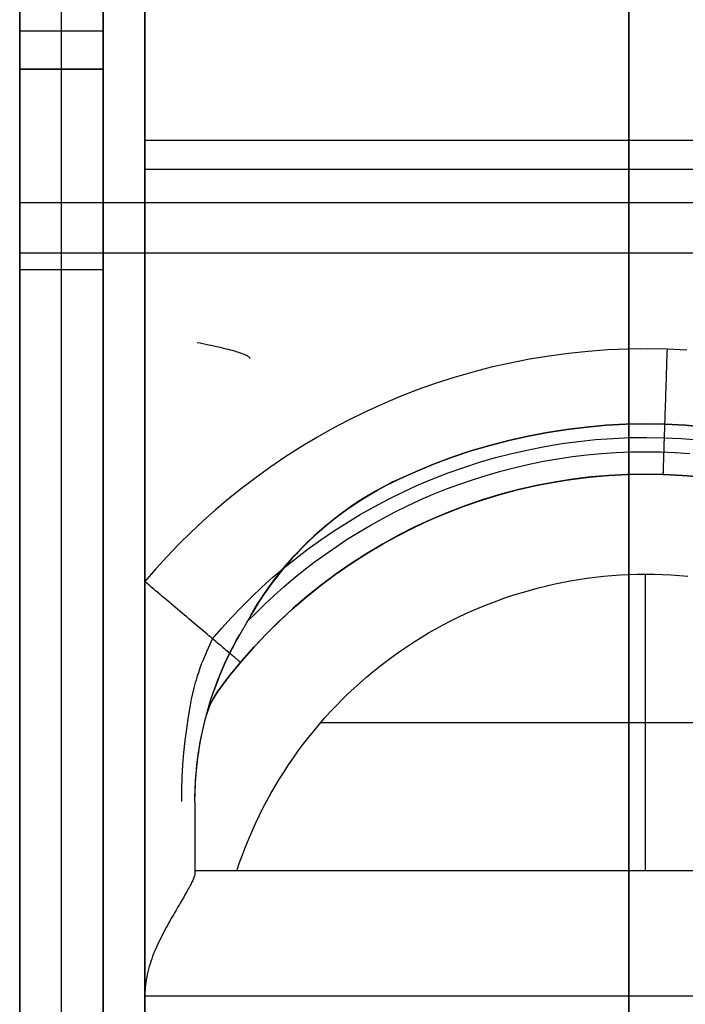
# Model space of a CAD drawing. Header units: millimetres. Extents: x -88 to 88, y -12 to 103.
# Tile 11 of 256: x -69 to -66.98, y 6.47 to 9.47. Entities that reach past the tile are written whole.
import ezdxf

# ---------------------------------------------------------------- set-up
doc = ezdxf.new("R2010")
doc.units = ezdxf.units.MM
doc.layers.add('Default', color=7, linetype='Continuous', true_color=0x000000)

msp = doc.modelspace()

# ---------------------------------------------------------------- linework, layer by layer
at = {"layer": 'Default', "color": 254, "true_color": 0xcad1ee}
for points in [[(-69.0012, 16.3768), (-69.0012, 1.2892)], [(-69.0012, 1.2892), (-69.0012, 16.3768)], [(-69.0012, 1.0352), (-69.0012, 16.3768)], [(-69.0012, 16.3768), (-69.0012, 1.2892)], [(-69.0012, 16.3768), (-69.0012, 1.0692)], [(-68.8742, 1.0692), (-68.8742, 16.3768)], [(-68.7472, 1.2892), (-68.7472, 16.3768)], [(-68.7472, 16.3768), (-68.7472, 1.2892)], [(-68.6202, 7.7565), (-68.6202, 16.3768)], [(-68.6202, 1.6448), (-68.6202, 16.3768)], [(-68.6202, 16.3768), (-68.6202, 1.6448)], [(-67.147, 9.7728), (-67.147, 1.8226)], [(-67.147, 1.8226), (-67.147, 9.7728)], [(-67.147, 9.7728), (-67.147, 1.8226)], [(-68.7472, 9.4314), (-69.0012, 9.4314)], [(-69.0012, 9.3156), (-69.0012, 1.2892)], [(-69.0012, 9.3156), (-68.7472, 9.3156)], [(-68.7472, 9.3156), (-69.0012, 9.3156)], [(-69.0012, 9.3156), (-68.7472, 9.3156)], [(-68.8742, 1.2892), (-68.8742, 9.3156)], [(-68.7472, 9.3156), (-68.7472, 1.2892)], [(-68.6202, 9.0997), (-63.5021, 9.0997)], [(-68.6202, 9.0108), (-63.2862, 9.0108)], [(-69.0012, 8.9103), (-62.3264, 8.9103)], [(-69.0012, 8.7568), (-52.4912, 8.7568)], [(-69.0012, 8.706), (-68.7472, 8.706)], [(-66.971, 8.4607), (-67.0312, 8.4636), (-67.0913, 8.4647), (-67.1514, 8.464), (-67.2113, 8.4614), (-67.2711, 8.4571), (-67.3307, 8.4509), (-67.3903, 8.4429), (-67.4502, 8.433), (-67.509, 8.4215), (-67.566, 8.4086), (-67.6225, 8.394), (-67.6785, 8.3778), (-67.734, 8.36), (-67.7889, 8.3405), (-67.8434, 8.3194), (-67.8973, 8.2967), (-67.9507, 8.2723), (-68.0003, 8.2479), (-68.0492, 8.2222), (-68.0973, 8.1952), (-68.1446, 8.1668), (-68.1911, 8.1372), (-68.2369, 8.1062), (-68.2819, 8.0738), (-68.326, 8.0402), (-68.3659, 8.0082), (-68.4048, 7.9752), (-68.4429, 7.9412), (-68.4801, 7.9062), (-68.5165, 7.8702), (-68.5519, 7.8333), (-68.5865, 7.7954), (-68.6202, 7.7565)], [(-67.8517, 8.0662), (-67.797, 8.091), (-67.7415, 8.1139), (-67.6853, 8.1349), (-67.6283, 8.154), (-67.5707, 8.1711), (-67.5126, 8.1863), (-67.454, 8.1994), (-67.395, 8.2106), (-67.3357, 8.2198), (-67.276, 8.2269), (-67.2162, 8.232), (-67.1562, 8.2351), (-67.0962, 8.2361), (-67.0361, 8.2351), (-66.9762, 8.232), (-66.9163, 8.2269)], [(-66.9163, 8.2269), (-66.9762, 8.232), (-67.0361, 8.2351), (-67.0962, 8.2361), (-67.1562, 8.2351), (-67.2162, 8.232), (-67.276, 8.2269), (-67.3357, 8.2198), (-67.395, 8.2106), (-67.454, 8.1994), (-67.5126, 8.1863), (-67.5707, 8.1711), (-67.6283, 8.154), (-67.6853, 8.1349), (-67.7415, 8.1139), (-67.797, 8.091), (-67.8517, 8.0662)], [(-67.8517, 8.0662), (-67.797, 8.091), (-67.7415, 8.1139), (-67.6853, 8.1349), (-67.6283, 8.154), (-67.5707, 8.1711), (-67.5126, 8.1863), (-67.454, 8.1994), (-67.395, 8.2106), (-67.3357, 8.2198), (-67.276, 8.2269), (-67.2162, 8.232), (-67.1562, 8.2351), (-67.0962, 8.2361), (-67.0361, 8.2351), (-66.9762, 8.232), (-66.9163, 8.2269)], [(-68.4143, 7.5828), (-68.3864, 7.615), (-68.3575, 7.6468), (-68.3274, 7.6783), (-68.2962, 7.7093), (-68.2638, 7.7399), (-68.2303, 7.7699), (-68.1956, 7.7994), (-68.1599, 7.8282), (-68.123, 7.8563), (-68.085, 7.8836), (-68.046, 7.9102), (-68.0059, 7.9359), (-67.9647, 7.9606), (-67.9225, 7.9844), (-67.8793, 8.0072), (-67.8352, 8.0289), (-67.7902, 8.0495), (-67.7443, 8.0689), (-67.6976, 8.087), (-67.65, 8.1039), (-67.6018, 8.1195), (-67.5529, 8.1337), (-67.5033, 8.1466), (-67.4532, 8.1579), (-67.4026, 8.1679), (-67.3516, 8.1763), (-67.3002, 8.1832), (-67.2484, 8.1886), (-67.1965, 8.1924), (-67.1444, 8.1946), (-67.0922, 8.1953), (-67.04, 8.1944), (-66.9878, 8.1919), (-66.9357, 8.1878)], [(-68.3095, 7.6339), (-68.2828, 7.6611), (-68.2553, 7.6879), (-68.2269, 7.7144), (-68.1976, 7.7404), (-68.1675, 7.7659), (-68.1365, 7.791), (-68.1046, 7.8154), (-68.0719, 7.8393), (-68.0384, 7.8626), (-68.0041, 7.8853), (-67.969, 7.9072), (-67.933, 7.9284), (-67.8964, 7.9489), (-67.859, 7.9685), (-67.8209, 7.9873), (-67.7821, 8.0053), (-67.7426, 8.0223), (-67.7025, 8.0384), (-67.6618, 8.0535), (-67.6206, 8.0677), (-67.5788, 8.0808), (-67.5365, 8.0929), (-67.4938, 8.1039), (-67.4507, 8.1138), (-67.4072, 8.1225), (-67.3634, 8.1302), (-67.3193, 8.1367), (-67.2749, 8.142), (-67.2304, 8.1462), (-67.1858, 8.1492), (-67.141, 8.151), (-67.0962, 8.1516), (-67.0514, 8.151), (-67.0066, 8.1492), (-66.9619, 8.1462)], [(-68.3941, 7.4283), (-68.3602, 7.4726), (-68.3247, 7.5158), (-68.2878, 7.5577), (-68.2495, 7.5984), (-68.2097, 7.6376), (-68.1686, 7.6755), (-68.1263, 7.7119), (-68.0827, 7.7468), (-68.0379, 7.7802), (-67.992, 7.812), (-67.945, 7.8423), (-67.897, 7.8708), (-67.848, 7.8977), (-67.7982, 7.9229), (-67.7474, 7.9464), (-67.696, 7.968), (-67.6437, 7.9879), (-67.5909, 8.0059), (-67.5374, 8.0222), (-67.4834, 8.0365), (-67.429, 8.049), (-67.3741, 8.0596), (-67.3189, 8.0682), (-67.2635, 8.075), (-67.2078, 8.0798), (-67.152, 8.0827), (-67.0962, 8.0837), (-67.0403, 8.0827), (-66.9845, 8.0798), (-66.9289, 8.075)], [(-66.9289, 8.075), (-66.9845, 8.0798), (-67.0403, 8.0827), (-67.0962, 8.0837), (-67.152, 8.0827), (-67.2078, 8.0798), (-67.2635, 8.075), (-67.3189, 8.0682), (-67.3741, 8.0596), (-67.429, 8.049), (-67.4834, 8.0365), (-67.5374, 8.0222), (-67.5909, 8.0059), (-67.6437, 7.9879), (-67.696, 7.968), (-67.7474, 7.9464), (-67.7982, 7.9229), (-67.848, 7.8977), (-67.897, 7.8708), (-67.945, 7.8423), (-67.992, 7.812), (-68.0379, 7.7802), (-68.0827, 7.7468), (-68.1263, 7.7119), (-68.1686, 7.6755), (-68.2097, 7.6376), (-68.2495, 7.5984), (-68.2878, 7.5577), (-68.3247, 7.5158), (-68.3602, 7.4726), (-68.3941, 7.4283)], [(-68.329, 7.5108), (-68.2921, 7.553), (-68.2538, 7.5938), (-68.2142, 7.6333), (-68.1731, 7.6715), (-68.1308, 7.7081), (-68.0872, 7.7433), (-68.0425, 7.7769), (-67.9966, 7.809), (-67.9496, 7.8394), (-67.9016, 7.8682), (-67.8526, 7.8953), (-67.8027, 7.9207), (-67.7519, 7.9444), (-67.7004, 7.9662), (-67.6481, 7.9863), (-67.5952, 8.0046), (-67.5417, 8.0209), (-67.4876, 8.0355), (-67.433, 8.0481), (-67.3781, 8.0589), (-67.3228, 8.0677), (-67.2672, 8.0746), (-67.2115, 8.0796), (-67.1556, 8.0826), (-67.0996, 8.0837), (-67.0436, 8.0828), (-66.9877, 8.08), (-66.9319, 8.0753)], [(-68.2968, 7.656), (-68.2792, 7.6853), (-68.2607, 7.7139), (-68.2412, 7.742), (-68.2207, 7.7693), (-68.1994, 7.796), (-68.1772, 7.8219), (-68.1541, 7.8471), (-68.1302, 7.8715), (-68.1055, 7.895), (-68.08, 7.9177), (-68.0538, 7.9396), (-68.0268, 7.9605), (-67.9992, 7.9806), (-67.9709, 7.9997), (-67.942, 8.0178), (-67.9124, 8.0349), (-67.8824, 8.0511), (-67.8517, 8.0662)], [(-68.3401, 6.8772), (-68.3318, 6.9017), (-68.323, 6.9259), (-68.3138, 6.95), (-68.3041, 6.9739), (-68.294, 6.9975), (-68.2833, 7.0209), (-68.2723, 7.0441), (-68.2608, 7.0671), (-68.2488, 7.0898), (-68.2365, 7.1123), (-68.2236, 7.1345), (-68.2104, 7.1564), (-68.1968, 7.1781), (-68.1827, 7.1995), (-68.1682, 7.2206), (-68.1533, 7.2415), (-68.1381, 7.262), (-68.1224, 7.2822), (-68.1063, 7.3021), (-68.0899, 7.3218), (-68.0731, 7.341), (-68.0559, 7.36), (-68.0383, 7.3786), (-68.0204, 7.3969), (-68.0021, 7.4148), (-67.9835, 7.4324), (-67.9645, 7.4496), (-67.9452, 7.4665), (-67.9255, 7.483), (-67.9055, 7.4991), (-67.8852, 7.5148), (-67.8645, 7.5301), (-67.8436, 7.545), (-67.8223, 7.5595), (-67.8008, 7.5735), (-67.779, 7.5871), (-67.757, 7.6003), (-67.7347, 7.613), (-67.7122, 7.6253), (-67.6894, 7.6371), (-67.6664, 7.6484), (-67.6432, 7.6594), (-67.6198, 7.6698), (-67.5962, 7.6798), (-67.5724, 7.6893), (-67.5484, 7.6984), (-67.5243, 7.707), (-67.5, 7.7152), (-67.4755, 7.7228), (-67.4509, 7.73), (-67.4262, 7.7367), (-67.4013, 7.743), (-67.3763, 7.7487), (-67.3513, 7.754), (-67.3261, 7.7588), (-67.3008, 7.763), (-67.2754, 7.7668), (-67.2499, 7.7701), (-67.2244, 7.7729), (-67.1989, 7.7753), (-67.1732, 7.7771), (-67.1476, 7.7784), (-67.1219, 7.7791), (-67.0962, 7.7794), (-67.0705, 7.7792), (-67.0448, 7.7784), (-67.0191, 7.7772), (-66.9935, 7.7754), (-66.9679, 7.7731)], [(-67.0962, 6.8772), (-67.0962, 7.7794)], [(-68.6202, 7.7565), (-68.6202, 7.6544)], [(-68.2968, 7.656), (-68.3317, 7.5956)], [(-68.3941, 7.4283), (-68.3993, 7.421), (-68.4041, 7.4137), (-68.4088, 7.4061), (-68.4131, 7.3984), (-68.4172, 7.3905), (-68.421, 7.3825), (-68.4245, 7.3744), (-68.4278, 7.3661), (-68.4307, 7.3578), (-68.4334, 7.3493), (-68.4357, 7.3408)], [(-68.4678, 7.0876), (-68.4673, 7.1195), (-68.4658, 7.1515), (-68.4632, 7.1834), (-68.4597, 7.2152), (-68.4552, 7.2469), (-68.4497, 7.2784), (-68.4432, 7.3097), (-68.4357, 7.3408)], [(-68.0842, 7.3284), (-66.1078, 7.3284)], [(-68.6202, 7.0876), (-68.6202, 6.4962)], [(-68.4678, 7.0876), (-68.4678, 6.8695)], [(-68.4678, 7.0876), (-68.4678, 6.8772)], [(-65.7246, 6.8772), (-68.4678, 6.8772)], [(-65.7246, 6.8772), (-68.4678, 6.8772)], [(-65.8523, 6.8772), (-68.3401, 6.8772)], [(-68.6202, 6.4454), (-68.6202, 6.4962)], [(-68.6202, 6.4962), (-65.3436, 6.4962)], [(-68.6202, 6.4962), (-65.3436, 6.4962)]]:
    msp.add_lwpolyline(points, dxfattribs=at)
at = {"layer": 'Default', "color": 254, "true_color": 0xcad1ee, "extrusion": (1, 0, 0)}
for points in [[(9.5473, -8.6287), (9.3156, -7.3146)], [(9.3156, -7.3146), (9.5473, -8.6287)], [(9.5473, -8.6287), (9.3156, -7.3146)], [(9.3156, -7.3146), (9.3156, -4.8746)], [(9.3156, -7.3146), (9.3156, -4.8746)], [(9.3156, -7.3146), (9.3156, -4.8746)], [(9.0108, -4.9), (9.0108, 7.927)], [(8.833, -4.8746), (8.833, 8.0515)], [(8.833, -4.8746), (8.833, 8.0515)], [(8.706, 8.054), (8.706, 8.308)], [(8.2361, -6.9193), (8.2361, -7.2495)], [(7.7794, -8.3798), (8.2361, -7.2495)], [(8.0837, -6.6553), (8.0837, -5.281)], [(7.6258, -7.4633), (7.6258, -6.7691)], [(7.0876, -5.2048), (7.0876, -7.8965)], [(6.9785, -7.9987), (6.9785, -5.2048)], [(6.8772, -5.281), (6.8772, -8.3798)], [(6.8772, -5.281), (6.877, -5.268), (6.8763, -5.255), (6.8752, -5.242), (6.8736, -5.2291), (6.8716, -5.2163), (6.8692, -5.2035), (6.8664, -5.1908), (6.8631, -5.1782), (6.8593, -5.1657), (6.8552, -5.1534), (6.8506, -5.1412), (6.8456, -5.1292), (6.8403, -5.1174), (6.8345, -5.1057), (6.8283, -5.0943), (6.8217, -5.083), (6.8148, -5.072), (6.8075, -5.0613), (6.7998, -5.0508), (6.7917, -5.0406), (6.7834, -5.0306), (6.7746, -5.0209), (6.7656, -5.0116), (6.7562, -5.0026), (6.7466, -4.9938), (6.7366, -4.9855), (6.7264, -4.9774), (6.7159, -4.9697), (6.7051, -4.9624), (6.6941, -4.9555), (6.6829, -4.9489), (6.6715, -4.9427), (6.6598, -4.9369), (6.648, -4.9315), (6.636, -4.9266), (6.6238, -4.922), (6.6114, -4.9179), (6.599, -4.9141), (6.5864, -4.9108), (6.5737, -4.908), (6.5609, -4.9055), (6.5481, -4.9035), (6.5352, -4.902), (6.5222, -4.9009), (6.5092, -4.9002), (6.4962, -4.9)]]:
    msp.add_lwpolyline(points, dxfattribs=at)
at = {"layer": 'Default', "color": 254, "true_color": 0xcad1ee, "extrusion": (1, -3.67524e-07, 6.3657e-07)}
msp.add_lwpolyline([(8.2361, -6.9193), (8.0837, -6.6553)], dxfattribs=at)
at = {"layer": 'Default', "color": 254, "true_color": 0xcad1ee, "extrusion": (-1.84051e-17, 1, 2.66266e-09)}
msp.add_lwpolyline([(67.8517, -7.2495), (67.8517, -6.9193)], dxfattribs=at)
at = {"layer": 'Default', "color": 254, "true_color": 0xcad1ee, "extrusion": (0.619092, 0.782528, -0.06615)}
msp.add_lwpolyline([(58.2476, -7.6855), (58.2477, -7.6774), (58.2479, -7.6692), (58.2484, -7.6611), (58.249, -7.6528), (58.2498, -7.6445), (58.2508, -7.6362), (58.252, -7.6278), (58.2534, -7.6194), (58.2549, -7.611), (58.2567, -7.6026), (58.2587, -7.5941), (58.2609, -7.5857), (58.2633, -7.5772), (58.2659, -7.5688), (58.2687, -7.5604), (58.2718, -7.552), (58.275, -7.5437), (58.2785, -7.5354), (58.2821, -7.5271), (58.286, -7.5189), (58.2901, -7.5108), (58.2943, -7.5027), (58.2988, -7.4948), (58.3035, -7.4869), (58.3084, -7.4791), (58.3135, -7.4714), (58.3188, -7.4638), (58.3243, -7.4564), (58.3299, -7.4491), (58.3358, -7.4419), (58.3418, -7.4348), (58.348, -7.4279), (58.3543, -7.4212), (58.3609, -7.4146), (58.3675, -7.4081), (58.3743, -7.4019), (58.3813, -7.3958), (58.3884, -7.3899), (58.3956, -7.3842), (58.403, -7.3786), (58.4104, -7.3733), (58.418, -7.3681), (58.4257, -7.3632), (58.4334, -7.3584), (58.4413, -7.3538), (58.4492, -7.3495), (58.4572, -7.3453), (58.4652, -7.3414), (58.4733, -7.3377), (58.4815, -7.3341), (58.4896, -7.3308), (58.4979, -7.3277), (58.5061, -7.3248), (58.5143, -7.3221), (58.5226, -7.3196), (58.5309, -7.3173), (58.5391, -7.3152), (58.5474, -7.3133), (58.5556, -7.3116), (58.5638, -7.3101), (58.572, -7.3087), (58.5801, -7.3076), (58.5882, -7.3066), (58.5962, -7.3059)], dxfattribs=at)
at = {"layer": 'Default', "color": 254, "true_color": 0xcad1ee, "extrusion": (0.588804, 0.798177, -0.127369)}
msp.add_lwpolyline([(59.7648, -9.264), (59.7572, -9.2654), (59.7496, -9.2669), (59.742, -9.2686), (59.7344, -9.2705), (59.7267, -9.2726), (59.7191, -9.2748), (59.7115, -9.2772), (59.7038, -9.2798), (59.6962, -9.2826), (59.6886, -9.2855), (59.681, -9.2886), (59.6735, -9.2919), (59.6659, -9.2954), (59.6585, -9.299), (59.651, -9.3029), (59.6437, -9.3069), (59.6364, -9.3111), (59.6291, -9.3155), (59.6219, -9.32), (59.6149, -9.3247), (59.6079, -9.3296), (59.6009, -9.3347), (59.5941, -9.3399), (59.5874, -9.3453), (59.5808, -9.3509), (59.5743, -9.3566), (59.568, -9.3625), (59.5618, -9.3685), (59.5557, -9.3747), (59.5497, -9.381), (59.5439, -9.3874), (59.5382, -9.394), (59.5327, -9.4007), (59.5273, -9.4076), (59.5221, -9.4145), (59.5171, -9.4216), (59.5122, -9.4287), (59.5075, -9.436), (59.5029, -9.4434), (59.4986, -9.4508), (59.4944, -9.4583), (59.4904, -9.4659), (59.4866, -9.4736), (59.483, -9.4813), (59.4795, -9.4891), (59.4763, -9.497), (59.4732, -9.5049), (59.4703, -9.5128), (59.4676, -9.5207), (59.4651, -9.5287), (59.4627, -9.5367), (59.4606, -9.5447), (59.4586, -9.5527), (59.4569, -9.5607), (59.4553, -9.5687), (59.4538, -9.5767), (59.4526, -9.5846), (59.4515, -9.5926), (59.4506, -9.6005), (59.4499, -9.6083), (59.4493, -9.6162), (59.4489, -9.624), (59.4487, -9.6317), (59.4486, -9.6394)], dxfattribs=at)
at = {"layer": 'Default', "color": 254, "true_color": 0xcad1ee, "extrusion": (1.07136e-15, -2.58233e-08, 1)}
msp.add_lwpolyline([(-68.6202, 7.6544), (-68.6202, 7.4358)], dxfattribs=at)
at = {"layer": 'Default', "color": 254, "true_color": 0xcad1ee, "extrusion": (0.901334, -0.360497, -0.240082)}
msp.add_lwpolyline([(-18.254, -23.1324), (-18.3231, -23.1738)], dxfattribs=at)
at = {"layer": 'Default', "color": 254, "true_color": 0xcad1ee, "extrusion": (0.866025, -0.5, 1.55005e-08)}
msp.add_lwpolyline([(-27.5181, -6.7838), (-27.5528, -6.7692), (-27.5879, -6.7556)], dxfattribs=at)
at = {"layer": 'Default', "color": 254, "true_color": 0xcad1ee, "extrusion": (1, -9.94213e-18, 3.04158e-09)}
msp.add_lwpolyline([(7.656, -7.4432), (7.656, -6.7838)], dxfattribs=at)
at = {"layer": 'Default', "color": 254, "true_color": 0xcad1ee, "extrusion": (1, -7.91591e-17, 7.88117e-09)}
msp.add_lwpolyline([(7.5956, -7.4834), (7.5956, -6.7556)], dxfattribs=at)
at = {"layer": 'Default', "color": 254, "true_color": 0xcad1ee, "extrusion": (0.424389, 0.889348, -0.170162)}
msp.add_lwpolyline([(64.9301, -9.0561), (64.9301, -9.0493), (64.9303, -9.0424), (64.9307, -9.0354), (64.9311, -9.0285), (64.9317, -9.0215), (64.9324, -9.0145), (64.9332, -9.0075), (64.9342, -9.0004), (64.9353, -8.9934), (64.9366, -8.9863), (64.938, -8.9793), (64.9395, -8.9722), (64.9412, -8.9652), (64.943, -8.9581), (64.9449, -8.9511), (64.947, -8.944), (64.9493, -8.937), (64.9516, -8.9301), (64.9541, -8.9231), (64.9568, -8.9162), (64.9596, -8.9093), (64.9626, -8.9025), (64.9656, -8.8957), (64.9688, -8.8889), (64.9722, -8.8822), (64.9757, -8.8756), (64.9793, -8.869), (64.9831, -8.8625), (64.987, -8.8561), (64.991, -8.8497), (64.9951, -8.8435), (64.9994, -8.8373), (65.0038, -8.8311), (65.0083, -8.8251), (65.0129, -8.8192), (65.0176, -8.8133), (65.0225, -8.8076), (65.0275, -8.802), (65.0325, -8.7964), (65.0377, -8.791), (65.0429, -8.7857), (65.0483, -8.7805), (65.0537, -8.7754), (65.0592, -8.7704), (65.0649, -8.7656), (65.0705, -8.7609), (65.0763, -8.7563), (65.0821, -8.7518), (65.088, -8.7474), (65.094, -8.7432), (65.1, -8.7391), (65.1061, -8.7351), (65.1122, -8.7313), (65.1184, -8.7276), (65.1246, -8.724), (65.1309, -8.7206), (65.1372, -8.7173), (65.1435, -8.7141), (65.1499, -8.7111), (65.1562, -8.7081), (65.1626, -8.7054), (65.1691, -8.7027), (65.1755, -8.7002), (65.1819, -8.6978)], dxfattribs=at)
at = {"layer": 'Default', "color": 254, "true_color": 0xcad1ee, "extrusion": (0.246916, 0.959351, -0.13667)}
msp.add_lwpolyline([(68.3078, -6.2074), (68.297, -6.2134), (68.2863, -6.2198), (68.2758, -6.2265), (68.2654, -6.2337), (68.2551, -6.2412), (68.2451, -6.2491), (68.2353, -6.2575), (68.2257, -6.2662), (68.2164, -6.2752), (68.2073, -6.2846), (68.1986, -6.2944), (68.1902, -6.3044), (68.1821, -6.3148), (68.1743, -6.3255), (68.1669, -6.3364), (68.1599, -6.3476), (68.1533, -6.3591), (68.1471, -6.3707), (68.1413, -6.3826), (68.136, -6.3946), (68.131, -6.4068), (68.1265, -6.4191), (68.1224, -6.4315), (68.1188, -6.4439), (68.1156, -6.4565), (68.1129, -6.469), (68.1106, -6.4816), (68.1087, -6.4942), (68.1073, -6.5067), (68.1063, -6.5192), (68.1057, -6.5316), (68.1055, -6.5439)], dxfattribs=at)
at = {"layer": 'Default', "color": 254, "true_color": 0xcad1ee, "extrusion": (5.0058e-16, 1.7086e-08, 1)}
msp.add_lwpolyline([(-68.6202, 7.4358), (-68.6202, 7.0876)], dxfattribs=at)
at = {"layer": 'Default', "color": 254, "true_color": 0xcad1ee, "extrusion": (1, -2.1194e-16, 1.39864e-08)}
msp.add_lwpolyline([(7.4283, -6.6553), (7.4283, -5.2724)], dxfattribs=at)
at = {"layer": 'Default', "color": 254, "true_color": 0xcad1ee, "extrusion": (-0.133453, 0.506599, 0.851791)}
msp.add_lwpolyline([(64.2623, -24.4556), (64.286, -24.412), (64.308, -24.3684)], dxfattribs=at)
at = {"layer": 'Default', "color": 254, "true_color": 0xcad1ee, "extrusion": (1, -1.5972e-12, 6.20469e-07)}
msp.add_lwpolyline([(7.3408, -6.6282), (7.3408, -5.2333)], dxfattribs=at)
at = {"layer": 'Default', "color": 254, "true_color": 0xcad1ee, "extrusion": (0.128676, 0.987994, -0.085504)}
msp.add_lwpolyline([(68.8182, -5.3379), (68.8184, -5.3268), (68.8189, -5.3156), (68.8197, -5.3044), (68.8209, -5.2931), (68.8224, -5.2818), (68.8243, -5.2705), (68.8265, -5.2592), (68.829, -5.2479), (68.832, -5.2367), (68.8352, -5.2255), (68.8389, -5.2144), (68.8428, -5.2034), (68.8471, -5.1925), (68.8518, -5.1817), (68.8568, -5.171), (68.8621, -5.1605), (68.8678, -5.1502), (68.8737, -5.1401), (68.88, -5.1301), (68.8865, -5.1204), (68.8934, -5.1109), (68.9005, -5.1016), (68.9078, -5.0926), (68.9154, -5.0838), (68.9233, -5.0753), (68.9314, -5.0671), (68.9396, -5.0592), (68.9481, -5.0515), (68.9567, -5.0442), (68.9655, -5.0371), (68.9745, -5.0304), (68.9836, -5.024)], dxfattribs=at)
at = {"layer": 'Default', "color": 254, "true_color": 0xcad1ee, "extrusion": (-1.3078e-07, 1, -5.21724e-07)}
msp.add_lwpolyline([(68.6202, -4.9), (68.6098, -4.908), (68.5998, -4.9164), (68.59, -4.9251), (68.5806, -4.9342), (68.5715, -4.9435), (68.5626, -4.9532), (68.5542, -4.9632), (68.5461, -4.9735), (68.5383, -4.984), (68.5309, -4.9948), (68.5239, -5.0058), (68.5172, -5.0171), (68.511, -5.0286), (68.5051, -5.0403), (68.4997, -5.0522), (68.4946, -5.0643), (68.49, -5.0765), (68.4858, -5.0889), (68.4821, -5.1014), (68.4787, -5.1141), (68.4758, -5.1268), (68.4734, -5.1397), (68.4714, -5.1526), (68.4698, -5.1656), (68.4687, -5.1786), (68.468, -5.1917), (68.4678, -5.2048)], dxfattribs=at)
at = {"layer": 'Default', "color": 254, "true_color": 0xcad1ee, "extrusion": (1, -8.81859e-18, -4.25357e-10)}
msp.add_lwpolyline([(7.0876, -7.8965), (7.0876, -5.2048)], dxfattribs=at)
at = {"layer": 'Default', "color": 254, "true_color": 0xcad1ee, "extrusion": (1, 1.5797e-07, 1.36332e-07)}
msp.add_lwpolyline([(6.8772, -8.078), (6.9033, -8.0591), (6.9294, -8.039), (6.9556, -8.0179), (6.9819, -7.9958), (7.0082, -7.9725), (7.0345, -7.9483), (7.061, -7.9229), (7.0876, -7.8965)], dxfattribs=at)
at = {"layer": 'Default', "color": 254, "true_color": 0xcad1ee, "extrusion": (1, 7.6066e-08, 3.24342e-09)}
msp.add_lwpolyline([(6.8772, -5.281), (6.877, -5.2682), (6.8763, -5.2554), (6.8753, -5.2427), (6.8738, -5.23), (6.8718, -5.2174), (6.8695, -5.2048)], dxfattribs=at)
at = {"layer": 'Default', "color": 254, "true_color": 0xcad1ee, "extrusion": (1.74433e-17, 1, -8.50581e-10)}
msp.add_lwpolyline([(68.4678, -8.0781), (68.4678, -5.281)], dxfattribs=at)
at = {"layer": 'Default', "color": 254, "true_color": 0xcad1ee, "extrusion": (-2.90587e-09, 1, 6.86762e-09)}
msp.add_lwpolyline([(68.3401, -8.3798), (68.4678, -8.0781)], dxfattribs=at)
at = {"layer": 'Default', "color": 254, "true_color": 0xcad1ee, "extrusion": (0, 1, 0)}
msp.add_lwpolyline([(68.6202, -4.9), (68.6098, -4.9081), (68.5997, -4.9165), (68.59, -4.9252), (68.5805, -4.9343), (68.5713, -4.9437), (68.5625, -4.9534), (68.554, -4.9634), (68.5459, -4.9737), (68.5381, -4.9842), (68.5307, -4.9951), (68.5237, -5.0062), (68.517, -5.0175), (68.5108, -5.029), (68.5049, -5.0407)], dxfattribs=at)
at = {"layer": 'Default', "color": 254, "true_color": 0xcad1ee}
for points in [[(-67.0312, 8.4636, -4.9), (-67.0314, 8.4552, -4.9001), (-67.0317, 8.4467, -4.9004), (-67.032, 8.4381, -4.9009), (-67.0323, 8.4294, -4.9015), (-67.0326, 8.4207, -4.9024), (-67.0329, 8.412, -4.9035), (-67.0331, 8.4032, -4.9048), (-67.0334, 8.3943, -4.9064), (-67.0337, 8.3855, -4.9081), (-67.034, 8.3766, -4.9101), (-67.0343, 8.3677, -4.9123), (-67.0346, 8.3588, -4.9147), (-67.0349, 8.35, -4.9174), (-67.0352, 8.3411, -4.9203), (-67.0355, 8.3323, -4.9234), (-67.0357, 8.3235, -4.9268), (-67.036, 8.3147, -4.9304), (-67.0363, 8.306, -4.9342), (-67.0366, 8.2973, -4.9383), (-67.0369, 8.2887, -4.9426), (-67.0372, 8.2802, -4.9471), (-67.0374, 8.2718, -4.9519), (-67.0377, 8.2635, -4.9569), (-67.038, 8.2553, -4.9621), (-67.0382, 8.2471, -4.9676), (-67.0385, 8.2392, -4.9732), (-67.0387, 8.2313, -4.9791), (-67.039, 8.2236, -4.9852), (-67.0392, 8.2161, -4.9915), (-67.0395, 8.2087, -4.998), (-67.0397, 8.2014, -5.0047), (-67.04, 8.1944, -5.0116), (-67.0402, 8.1875, -5.0187), (-67.0404, 8.1808, -5.0259), (-67.0406, 8.1743, -5.0333), (-67.0408, 8.168, -5.0409), (-67.041, 8.1619, -5.0486), (-67.0412, 8.156, -5.0564), (-67.0414, 8.1503, -5.0644), (-67.0416, 8.1449, -5.0725), (-67.0417, 8.1397, -5.0807), (-67.0419, 8.1347, -5.0891), (-67.0421, 8.1299, -5.0975), (-67.0422, 8.1254, -5.106), (-67.0423, 8.1211, -5.1146), (-67.0425, 8.117, -5.1233), (-67.0426, 8.1132, -5.132), (-67.0427, 8.1096, -5.1408), (-67.0428, 8.1062, -5.1496), (-67.0429, 8.1031, -5.1584), (-67.043, 8.1002, -5.1673), (-67.0431, 8.0975, -5.1762), (-67.0432, 8.0951, -5.1851), (-67.0433, 8.0929, -5.1939), (-67.0433, 8.0909, -5.2028), (-67.0434, 8.0892, -5.2117), (-67.0434, 8.0877, -5.2205), (-67.0435, 8.0864, -5.2293), (-67.0435, 8.0853, -5.2381), (-67.0435, 8.0844, -5.2468), (-67.0436, 8.0837, -5.2554), (-67.0436, 8.0832, -5.264), (-67.0436, 8.0829, -5.2725), (-67.0436, 8.0828, -5.281)], [(-67.8517, 8.0662, -6.9193), (-67.8652, 8.0597, -6.9192), (-67.878, 8.0533, -6.919), (-67.9016, 8.0409, -6.9181), (-67.9229, 8.0289, -6.9168), (-67.9421, 8.0176, -6.9153), (-67.9592, 8.007, -6.9136), (-67.9745, 7.9971, -6.9118), (-67.9884, 7.9877, -6.9099), (-68.0011, 7.9789, -6.908), (-68.0246, 7.9618, -6.904), (-68.0453, 7.9459, -6.8999), (-68.064, 7.9308, -6.8956), (-68.0811, 7.9163, -6.8914), (-68.0967, 7.9025, -6.8871), (-68.1113, 7.8891, -6.8827), (-68.1249, 7.8762, -6.8783), (-68.1376, 7.8636, -6.8739), (-68.1496, 7.8513, -6.8695), (-68.1609, 7.8394, -6.8651), (-68.1716, 7.8277, -6.8606), (-68.1818, 7.8163, -6.8561), (-68.2008, 7.794, -6.8472), (-68.218, 7.7726, -6.8382), (-68.2338, 7.7518, -6.8292), (-68.2484, 7.7316, -6.8201), (-68.2619, 7.712, -6.811), (-68.2744, 7.6929, -6.802), (-68.286, 7.6742, -6.7929), (-68.2968, 7.656, -6.7838)], [(-68.2968, 7.656, -6.7838), (-68.2876, 7.6716, -6.7916), (-68.278, 7.6872, -6.7992), (-68.2681, 7.7026, -6.8066), (-68.2579, 7.7179, -6.8138), (-68.2474, 7.7332, -6.8208), (-68.2365, 7.7483, -6.8276), (-68.2254, 7.7632, -6.8342), (-68.2139, 7.778, -6.8406), (-68.2021, 7.7927, -6.8467), (-68.19, 7.8072, -6.8526), (-68.1775, 7.8215, -6.8583), (-68.1648, 7.8356, -6.8638), (-68.1517, 7.8496, -6.869), (-68.1384, 7.8633, -6.874), (-68.1247, 7.8769, -6.8787), (-68.1107, 7.8902, -6.8832), (-68.0965, 7.9032, -6.8875), (-68.0819, 7.9161, -6.8915), (-68.0671, 7.9287, -6.8952), (-68.052, 7.941, -6.8987), (-68.0366, 7.9531, -6.902), (-68.021, 7.9649, -6.9049), (-68.0051, 7.9764, -6.9076), (-67.9889, 7.9876, -6.91), (-67.9726, 7.9986, -6.9122), (-67.956, 8.0092, -6.9141), (-67.9391, 8.0195, -6.9156), (-67.9221, 8.0295, -6.9169), (-67.9048, 8.0392, -6.918), (-67.8873, 8.0485, -6.9187), (-67.8696, 8.0575, -6.9192), (-67.8517, 8.0662, -6.9193)], [(-67.8517, 8.0662, -7.2495), (-67.873, 8.0559, -7.2498), (-67.8937, 8.0451, -7.2507), (-67.914, 8.0341, -7.2521), (-67.9338, 8.0227, -7.254), (-67.953, 8.011, -7.2565), (-67.9718, 7.999, -7.2594), (-67.9901, 7.9867, -7.2628), (-68.008, 7.9743, -7.2667), (-68.0253, 7.9615, -7.271), (-68.0422, 7.9486, -7.2757), (-68.0587, 7.9355, -7.2808), (-68.0746, 7.9223, -7.2863), (-68.09, 7.9089, -7.2921), (-68.1048, 7.8955, -7.2982), (-68.1192, 7.882, -7.3046), (-68.133, 7.8686, -7.3113), (-68.1464, 7.8551, -7.3182), (-68.1592, 7.8416, -7.3253), (-68.1716, 7.8281, -7.3327), (-68.1836, 7.8146, -7.3403), (-68.1951, 7.8011, -7.348), (-68.2062, 7.7876, -7.356), (-68.2169, 7.7742, -7.3641), (-68.2272, 7.7608, -7.3724), (-68.2371, 7.7475, -7.3808), (-68.2467, 7.7342, -7.3894), (-68.2558, 7.7211, -7.3981), (-68.2647, 7.7079, -7.4069), (-68.2731, 7.6949, -7.4158), (-68.2813, 7.6819, -7.4248), (-68.2968, 7.656, -7.4432)], [(-68.329, 7.5108, -5.281), (-68.329, 7.5109, -5.2725), (-68.3293, 7.5111, -5.264), (-68.3296, 7.5114, -5.2554), (-68.3301, 7.5118, -5.2468), (-68.3308, 7.5124, -5.2381), (-68.3317, 7.5131, -5.2293), (-68.3327, 7.5139, -5.2205), (-68.3338, 7.5149, -5.2117), (-68.3352, 7.5161, -5.2028), (-68.3367, 7.5173, -5.1939), (-68.3384, 7.5187, -5.1851), (-68.3402, 7.5203, -5.1762), (-68.3422, 7.522, -5.1673), (-68.3445, 7.5239, -5.1584), (-68.3468, 7.5259, -5.1496), (-68.3494, 7.5281, -5.1408), (-68.3522, 7.5304, -5.132), (-68.3551, 7.5329, -5.1233), (-68.3582, 7.5355, -5.1146), (-68.3615, 7.5383, -5.106), (-68.365, 7.5412, -5.0975), (-68.3686, 7.5443, -5.0891), (-68.3724, 7.5475, -5.0807), (-68.3764, 7.5509, -5.0725), (-68.3806, 7.5544, -5.0644), (-68.3849, 7.558, -5.0564), (-68.3894, 7.5618, -5.0486), (-68.3941, 7.5658, -5.0409), (-68.3989, 7.5698, -5.0333), (-68.4039, 7.574, -5.0259), (-68.409, 7.5783, -5.0187), (-68.4143, 7.5828, -5.0116), (-68.4197, 7.5873, -5.0047), (-68.4252, 7.592, -4.998), (-68.4308, 7.5968, -4.9915), (-68.4366, 7.6017, -4.9852), (-68.4425, 7.6066, -4.9791), (-68.4485, 7.6117, -4.9732), (-68.4546, 7.6168, -4.9676), (-68.4608, 7.6221, -4.9621), (-68.4671, 7.6274, -4.9569), (-68.4735, 7.6327, -4.9519), (-68.4799, 7.6382, -4.9471), (-68.4864, 7.6437, -4.9426), (-68.493, 7.6492, -4.9383), (-68.4996, 7.6548, -4.9342), (-68.5063, 7.6604, -4.9304), (-68.513, 7.6661, -4.9268), (-68.5197, 7.6718, -4.9234), (-68.5265, 7.6775, -4.9203), (-68.5333, 7.6832, -4.9174), (-68.54, 7.6889, -4.9147), (-68.5468, 7.6946, -4.9123), (-68.5536, 7.7004, -4.9101), (-68.5604, 7.7061, -4.9081), (-68.5672, 7.7118, -4.9064), (-68.5739, 7.7175, -4.9048), (-68.5807, 7.7232, -4.9035), (-68.5874, 7.7288, -4.9024), (-68.594, 7.7344, -4.9015), (-68.6006, 7.74, -4.9009), (-68.6072, 7.7455, -4.9004), (-68.6137, 7.751, -4.9001), (-68.6202, 7.7565, -4.9)], [(-68.4678, 7.0876, -7.8965), (-68.4674, 7.115, -7.8689), (-68.4663, 7.1431, -7.8414), (-68.4643, 7.1718, -7.814), (-68.4614, 7.201, -7.7867), (-68.4576, 7.2308, -7.7596), (-68.4528, 7.2611, -7.7327), (-68.447, 7.292, -7.7061), (-68.44, 7.3234, -7.6798), (-68.4318, 7.3554, -7.6537), (-68.4223, 7.3879, -7.628), (-68.4171, 7.4044, -7.6153), (-68.4114, 7.421, -7.6027), (-68.4055, 7.4378, -7.5901), (-68.3991, 7.4547, -7.5777), (-68.3923, 7.4718, -7.5654), (-68.3851, 7.4891, -7.5533), (-68.3774, 7.5064, -7.5412), (-68.3693, 7.5239, -7.5293), (-68.3607, 7.5416, -7.5176), (-68.3515, 7.5594, -7.506), (-68.3419, 7.5774, -7.4946), (-68.3317, 7.5956, -7.4834)], [(-68.4477, 7.5066, -5.029), (-68.4433, 7.5165, -5.0274), (-68.439, 7.5263, -5.0257), (-68.4347, 7.536, -5.0239), (-68.4305, 7.5456, -5.0218), (-68.4263, 7.5551, -5.0195), (-68.4222, 7.5644, -5.0171), (-68.4182, 7.5737, -5.0144), (-68.4143, 7.5828, -5.0116)], [(-68.3317, 7.5956, -6.7556), (-68.3435, 7.5745, -6.7465), (-68.3547, 7.5534, -6.7371), (-68.3654, 7.5321, -6.7273), (-68.3755, 7.5107, -6.7172), (-68.385, 7.4892, -6.7069), (-68.394, 7.4676, -6.6962), (-68.4025, 7.446, -6.6852), (-68.4104, 7.4242, -6.6739)], [(-68.4818, 7.3804, -5.0389), (-68.4783, 7.3988, -5.0389), (-68.4744, 7.4166, -5.0387), (-68.4701, 7.4336, -5.0383), (-68.4679, 7.4419, -5.0379), (-68.4657, 7.4499, -5.0374), (-68.4634, 7.4578, -5.0368), (-68.461, 7.4655, -5.0361), (-68.4587, 7.4729, -5.0353), (-68.4564, 7.4801, -5.0344), (-68.4541, 7.4871, -5.0333), (-68.4519, 7.4939, -5.032), (-68.4497, 7.5004, -5.0306), (-68.4487, 7.5035, -5.0298), (-68.4477, 7.5066, -5.029)], [(-68.3941, 7.4283, -5.2724), (-68.3863, 7.4388, -5.2743), (-68.3784, 7.4492, -5.2761), (-68.3704, 7.4596, -5.2775), (-68.3623, 7.47, -5.2788), (-68.3541, 7.4803, -5.2797), (-68.3458, 7.4905, -5.2804), (-68.3374, 7.5007, -5.2809), (-68.329, 7.5108, -5.281)], [(-68.4357, 7.3408, -6.6283), (-68.4341, 7.3467, -6.6315), (-68.4324, 7.3525, -6.6346), (-68.4315, 7.3554, -6.636), (-68.4305, 7.3583, -6.6374), (-68.4296, 7.3611, -6.6387), (-68.4285, 7.364, -6.64), (-68.4275, 7.3668, -6.6413), (-68.4264, 7.3697, -6.6425), (-68.4253, 7.3725, -6.6436), (-68.4241, 7.3753, -6.6447), (-68.4229, 7.3781, -6.6457), (-68.4217, 7.3809, -6.6467), (-68.4205, 7.3837, -6.6476), (-68.4192, 7.3864, -6.6485), (-68.4179, 7.3892, -6.6493), (-68.4165, 7.3919, -6.6501), (-68.4151, 7.3946, -6.6508), (-68.4137, 7.3973, -6.6515), (-68.4122, 7.4, -6.6521), (-68.4108, 7.4026, -6.6527), (-68.4092, 7.4053, -6.6532), (-68.4077, 7.4079, -6.6536), (-68.4061, 7.4105, -6.654), (-68.4045, 7.4131, -6.6544), (-68.4028, 7.4157, -6.6547), (-68.4012, 7.4182, -6.6549), (-68.3995, 7.4208, -6.6551), (-68.3977, 7.4233, -6.6552), (-68.3959, 7.4258, -6.6553), (-68.3941, 7.4283, -6.6553)], [(-68.4357, 7.3408, -5.2333), (-68.4341, 7.3467, -5.2355), (-68.4324, 7.3526, -5.2378), (-68.4305, 7.3584, -5.2402), (-68.4285, 7.3641, -5.2427), (-68.4264, 7.3698, -5.2452), (-68.4241, 7.3754, -5.2478), (-68.4217, 7.381, -5.2505), (-68.4192, 7.3865, -5.2531), (-68.4165, 7.3919, -5.2557), (-68.4137, 7.3973, -5.2583), (-68.4107, 7.4027, -5.2609), (-68.4077, 7.4079, -5.2634), (-68.4045, 7.4131, -5.2658), (-68.4011, 7.4183, -5.2682), (-68.3977, 7.4233, -5.2703), (-68.3941, 7.4283, -5.2724)], [(-68.508, 7.0876, -5.0344), (-68.5076, 7.1249, -5.0345), (-68.5063, 7.1621, -5.0349), (-68.5042, 7.1992, -5.0354), (-68.5013, 7.2362, -5.0361), (-68.4975, 7.2729, -5.0369), (-68.493, 7.3092, -5.0376), (-68.4877, 7.345, -5.0383), (-68.4818, 7.3804, -5.0389)], [(-68.4678, 7.0876, -5.2048), (-68.4677, 7.1036, -5.2049), (-68.4673, 7.1196, -5.2053), (-68.4666, 7.1356, -5.206), (-68.4658, 7.1516, -5.2069), (-68.4646, 7.1676, -5.208), (-68.4632, 7.1836, -5.2094), (-68.4616, 7.1995, -5.211), (-68.4597, 7.2155, -5.2128), (-68.4575, 7.2314, -5.2149), (-68.4551, 7.2472, -5.2171), (-68.4525, 7.263, -5.2195), (-68.4496, 7.2788, -5.222), (-68.4431, 7.31, -5.2275), (-68.4357, 7.3408, -5.2333)], [(-68.4678, 6.8695, -5.2048), (-68.4679, 6.8678, -5.1968), (-68.4681, 6.8659, -5.1888), (-68.4686, 6.8638, -5.1809), (-68.4692, 6.8616, -5.173), (-68.47, 6.8591, -5.1651), (-68.4709, 6.8566, -5.1573), (-68.472, 6.8538, -5.1496), (-68.4733, 6.8509, -5.1419), (-68.4747, 6.8478, -5.1343), (-68.4762, 6.8446, -5.1267), (-68.4779, 6.8412, -5.1193), (-68.4796, 6.8376, -5.1119), (-68.4815, 6.8339, -5.1046), (-68.4836, 6.83, -5.0974), (-68.4857, 6.826, -5.0903), (-68.488, 6.8219, -5.0833), (-68.4903, 6.8176, -5.0764), (-68.4928, 6.8131, -5.0695), (-68.4954, 6.8085, -5.0628), (-68.4981, 6.8038, -5.0562), (-68.5008, 6.7989, -5.0496), (-68.5037, 6.7939, -5.0432), (-68.5067, 6.7887, -5.0369), (-68.5097, 6.7835, -5.0308), (-68.5129, 6.7781, -5.0247), (-68.5161, 6.7725, -5.0187), (-68.5194, 6.7669, -5.0129), (-68.5228, 6.7611, -5.0072), (-68.5263, 6.7552, -5.0016), (-68.5298, 6.7492, -4.9962), (-68.5334, 6.7431, -4.9909), (-68.5371, 6.7369, -4.9857), (-68.5408, 6.7306, -4.9806), (-68.5445, 6.7242, -4.9757), (-68.5482, 6.7176, -4.971), (-68.5518, 6.711, -4.9663), (-68.5555, 6.7042, -4.9618), (-68.5592, 6.6974, -4.9575), (-68.5629, 6.6905, -4.9533), (-68.5665, 6.6835, -4.9492), (-68.5701, 6.6764, -4.9453), (-68.5737, 6.6692, -4.9416), (-68.5772, 6.662, -4.938), (-68.5807, 6.6546, -4.9345), (-68.584, 6.6472, -4.9312), (-68.5873, 6.6397, -4.9281), (-68.5905, 6.6322, -4.9251), (-68.5936, 6.6246, -4.9223), (-68.5965, 6.6169, -4.9196), (-68.5993, 6.6092, -4.9171), (-68.6019, 6.6014, -4.9148), (-68.6044, 6.5935, -4.9126), (-68.6068, 6.5856, -4.9106), (-68.609, 6.5776, -4.9088), (-68.611, 6.5695, -4.9071), (-68.6128, 6.5615, -4.9056), (-68.6145, 6.5533, -4.9043), (-68.616, 6.5452, -4.9032), (-68.6172, 6.5371, -4.9022), (-68.6183, 6.5289, -4.9014), (-68.6191, 6.5207, -4.9008), (-68.6194, 6.5166, -4.9006), (-68.6197, 6.5125, -4.9004), (-68.6199, 6.5084, -4.9002), (-68.6201, 6.5044, -4.9001), (-68.6201, 6.5003, -4.9), (-68.6202, 6.4962, -4.9)]]:
    msp.add_polyline3d(points, dxfattribs=at)

doc.saveas('drawing.dxf')
